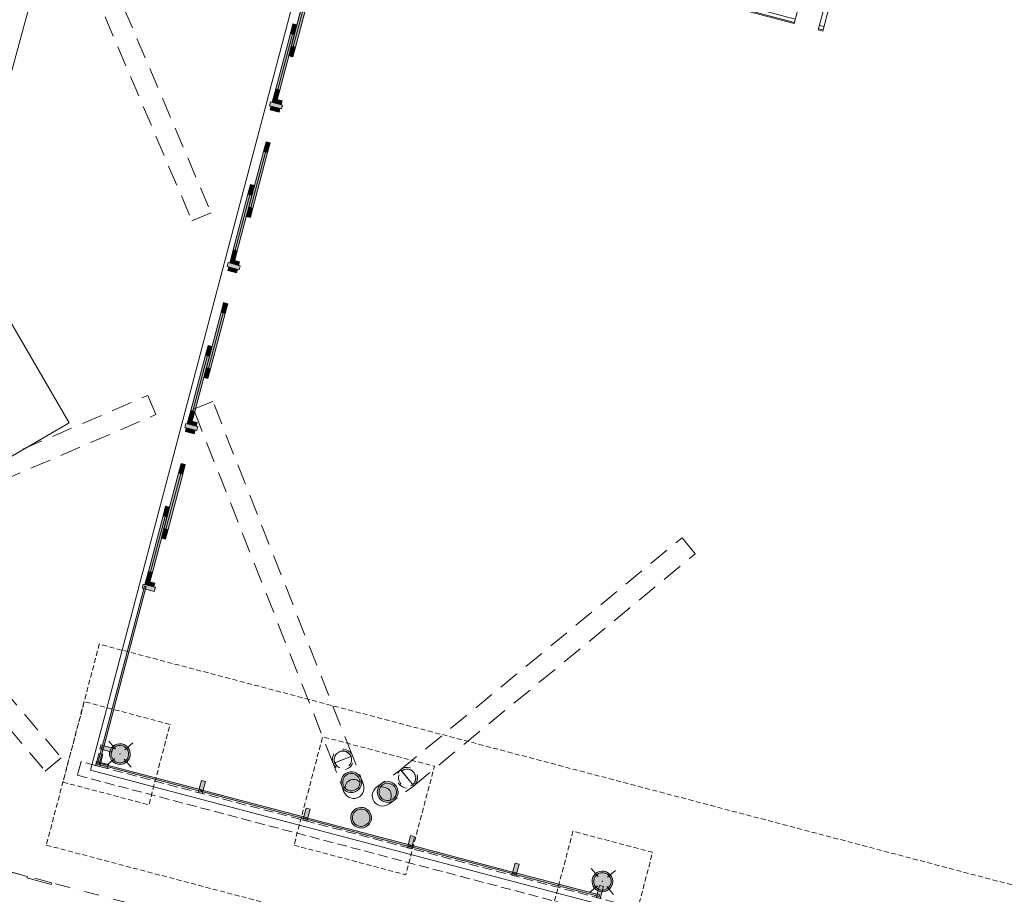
# Model space of a CAD drawing. Header units: millimetres. Extents: x -204291438 to 18864955, y -774833820 to 295284.
# Tile 8 of 87: x 26778 to 38615, y 6274 to 16794. Entities that reach past the tile are written whole.
import ezdxf

# ---------------------------------------------------------------- set-up
doc = ezdxf.new("R2010")
doc.units = ezdxf.units.MM
doc.header["$MEASUREMENT"] = 0
for name, pattern in [('Krawędzie ukryte', [170, 120, -50]), ('Kropki i Kreski', [360, 180, -90, 0, -90]), ('Przerywana', [240, 120, -120]), ('Przerywana długa', [390, 250, -140]), ('Przerywana gęsta', [90, 60, -30])]:
    doc.linetypes.add(name, pattern=pattern)
for name, color, linetype in [('131-Z Nieprzekraczalna linia zabudowy MPZP', 7, 'Continuous'), ('822-IST-Brama zachodnia belki', 7, 'Continuous'), ('822-IST-Brama zachodnia stropy', 7, 'Continuous'), ('822-IST-Brama zachodnia słupy', 7, 'Continuous'), ('822-IST-Brama zachodnia ściany', 7, 'Continuous'), ('822-IST-Brama zachodnia ściany kurtynowe', 7, 'Continuous')]:
    doc.layers.add(name, color=color, linetype=linetype)

# ---------------------------------------------------------------- blocks, each defined once
blk = doc.blocks.new('Strop_51_3', base_point=(36839, 18360))
at = {"layer": '822-IST-Brama zachodnia stropy', "color": 254, "linetype": 'Continuous', "lineweight": 0, "true_color": 0xcccccc, "flags": 128}
blk.add_lwpolyline([(36839, 18360), (30841, 19943), (27628, 7769), (33626, 6187), (62808, -1514), (68663, -3059), (71875, 9115), (66020, 10660), (67469, 16152), (38288, 23852)], close=True, dxfattribs=at)
blk = doc.blocks.new('Strop_60_3', base_point=(27098, 6866))
at = {"layer": '822-IST-Brama zachodnia stropy', "color": 254, "linetype": 'Przerywana gęsta', "lineweight": 0, "true_color": 0xcccccc, "flags": 128}
blk.add_lwpolyline([(27098, 6866), (68837, -4148), (69475, -1731), (27735, 9283)], close=True, dxfattribs=at)
blk = doc.blocks.new('Strop_88_3', base_point=(30076, 6865))
at = {"layer": '822-IST-Brama zachodnia stropy', "color": 254, "linetype": 'Przerywana gęsta', "lineweight": 0, "true_color": 0xcccccc, "flags": 128}
blk.add_lwpolyline([(30076, 6865), (31419, 6510), (31764, 7815), (30420, 8170)], close=True, dxfattribs=at)
blk = doc.blocks.new('Strop_89_3', base_point=(27297, 7624))
at = {"layer": '822-IST-Brama zachodnia stropy', "color": 254, "linetype": 'Przerywana gęsta', "lineweight": 0, "true_color": 0xcccccc, "flags": 128}
blk.add_lwpolyline([(27297, 7624), (28330, 7351), (28585, 8319), (27553, 8592)], close=True, dxfattribs=at)
blk = doc.blocks.new('Strop_90_3', base_point=(33176, 6073))
at = {"layer": '822-IST-Brama zachodnia stropy', "color": 254, "linetype": 'Przerywana gęsta', "lineweight": 0, "true_color": 0xcccccc, "flags": 128}
blk.add_lwpolyline([(33176, 6073), (34134, 5820), (34387, 6779), (33429, 7032)], close=True, dxfattribs=at)
blk = doc.blocks.new('Przegroda strukturalna_3_3')
at = {"layer": '822-IST-Brama zachodnia ściany kurtynowe', "linetype": 'Continuous', "lineweight": 0, "true_color": 0x666666}
for points in [[(27740, 7811), (27778, 7956), (27730, 7969), (27692, 7824)], [(27716, 7838), (28959, 7510), (28964, 7529), (27721, 7857)], [(28973, 7486), (29011, 7631), (28963, 7643), (28925, 7498)], [(28949, 7513), (30216, 7178), (30221, 7198), (28954, 7532)], [(30230, 7154), (30268, 7299), (30220, 7312), (30181, 7167)], [(30206, 7181), (31473, 6847), (31478, 6866), (30211, 7200)], [(31487, 6822), (31525, 6967), (31477, 6980), (31438, 6835)], [(31463, 6849), (32730, 6515), (32735, 6534), (31468, 6869)], [(32744, 6491), (32782, 6636), (32734, 6648), (32695, 6503)], [(32720, 6518), (33743, 6248), (33748, 6267), (32725, 6537)], [(33757, 6223), (33795, 6368), (33747, 6381), (33709, 6236)]]:
    blk.add_hatch(color=251, dxfattribs=at).paths.add_polyline_path(points)
at = {"layer": '822-IST-Brama zachodnia ściany kurtynowe', "color": 254, "linetype": 'Continuous', "lineweight": 0, "true_color": 0xcccccc, "flags": 128}
for points in [[(27740, 7811), (27692, 7824), (27730, 7969), (27778, 7956)], [(27716, 7838), (27721, 7857), (28964, 7529), (28959, 7510)], [(28973, 7486), (28925, 7498), (28963, 7643), (29011, 7631)], [(28949, 7513), (28954, 7532), (30221, 7198), (30216, 7178)], [(30230, 7154), (30181, 7167), (30220, 7312), (30268, 7299)], [(30206, 7181), (30211, 7200), (31478, 6866), (31473, 6847)], [(31487, 6822), (31438, 6835), (31477, 6980), (31525, 6967)], [(31463, 6849), (31468, 6869), (32735, 6534), (32730, 6515)], [(32744, 6491), (32695, 6503), (32734, 6648), (32782, 6636)], [(32720, 6518), (32725, 6537), (33748, 6267), (33743, 6248)], [(33757, 6223), (33709, 6236), (33747, 6381), (33795, 6368)]]:
    blk.add_lwpolyline(points, close=True, dxfattribs=at)
blk = doc.blocks.new('Przegroda strukturalna_4_3')
at = {"layer": '822-IST-Brama zachodnia ściany kurtynowe', "linetype": 'Continuous', "lineweight": 0, "true_color": 0x666666}
for points in [[(31030, 20488), (31014, 20427), (31159, 20389), (31175, 20450)], [(30827, 19640), (30846, 19635), (31062, 20454), (31043, 20459)], [(30316, 17706), (30336, 17701), (30848, 19645), (30829, 19650)], [(30815, 19674), (30802, 19626), (30947, 19587), (30960, 19636)], [(30305, 17740), (30292, 17692), (30437, 17654), (30450, 17702)], [(30418, 17659), (30311, 17687), (30300, 17643), (30406, 17615)], [(30250, 17258), (30219, 17142), (30268, 17130), (30298, 17246)], [(30219, 17142), (30043, 16475), (30092, 16462), (30268, 17130)], [(30032, 16628), (30080, 16615), (30111, 16731), (30062, 16744)], [(29856, 15961), (29904, 15948), (30080, 16615), (30032, 16628)], [(30043, 16475), (30013, 16359), (30061, 16346), (30092, 16462)], [(29825, 15845), (29874, 15832), (29904, 15948), (29856, 15961)], [(29794, 15806), (29782, 15758), (29927, 15720), (29939, 15768)], [(29907, 15725), (29801, 15753), (29789, 15710), (29896, 15681)], [(29814, 15801), (29920, 15773), (29932, 15817), (29825, 15845)], [(29740, 15324), (29709, 15208), (29757, 15196), (29788, 15312)], [(29709, 15208), (29533, 14541), (29581, 14529), (29757, 15196)], [(29522, 14694), (29570, 14681), (29601, 14798), (29552, 14810)], [(29345, 14027), (29394, 14014), (29570, 14681), (29522, 14694)], [(29533, 14541), (29502, 14425), (29551, 14413), (29581, 14529)], [(29315, 13911), (29363, 13898), (29394, 14014), (29345, 14027)], [(29284, 13873), (29271, 13824), (29416, 13786), (29429, 13834)], [(29303, 13868), (29410, 13839), (29421, 13883), (29315, 13911)], [(29397, 13791), (29291, 13819), (29279, 13776), (29386, 13748)], [(29229, 13391), (29199, 13275), (29247, 13262), (29278, 13378)], [(29199, 13275), (29023, 12607), (29071, 12595), (29247, 13262)], [(29011, 12760), (29060, 12748), (29090, 12864), (29042, 12876)], [(28835, 12093), (28884, 12081), (29060, 12748), (29011, 12760)], [(29023, 12607), (28992, 12491), (29040, 12479), (29071, 12595)], [(28805, 11977), (28853, 11964), (28884, 12081), (28835, 12093)], [(28793, 11934), (28899, 11906), (28911, 11949), (28805, 11977)], [(28774, 11939), (28761, 11891), (28906, 11852), (28919, 11901)], [(28887, 11857), (28780, 11885), (28769, 11842), (28875, 11814)], [(28719, 11457), (28688, 11341), (28737, 11328), (28767, 11444)], [(28688, 11341), (28512, 10674), (28561, 10661), (28737, 11328)], [(28501, 10827), (28549, 10814), (28580, 10930), (28532, 10943)], [(28325, 10159), (28373, 10147), (28549, 10814), (28501, 10827)], [(28512, 10674), (28482, 10558), (28530, 10545), (28561, 10661)], [(28294, 10043), (28343, 10031), (28373, 10147), (28325, 10159)], [(27765, 8037), (27784, 8032), (28297, 9975), (28278, 9981)], [(28263, 10005), (28251, 9957), (28396, 9918), (28409, 9967)], [(28283, 10000), (28389, 9972), (28401, 10015), (28294, 10043)], [(27753, 8071), (27740, 8023), (27885, 7985), (27898, 8033)], [(27713, 7839), (27732, 7834), (27787, 8042), (27767, 8047)], [(27688, 7825), (27833, 7786), (27846, 7835), (27701, 7873)]]:
    blk.add_hatch(color=251, dxfattribs=at).paths.add_polyline_path(points)
at = {"layer": '822-IST-Brama zachodnia ściany kurtynowe', "color": 254, "linetype": 'Continuous', "lineweight": 0, "true_color": 0xcccccc}
for p, q in [((30219, 17142), (30043, 16475)), ((30243, 17136), (30067, 16469)), ((30268, 17130), (30092, 16462)), ((29856, 15961), (30032, 16628)), ((29880, 15955), (30056, 16622)), ((29904, 15948), (30080, 16615)), ((29709, 15208), (29533, 14541)), ((29733, 15202), (29557, 14535)), ((29757, 15196), (29581, 14529)), ((29345, 14027), (29522, 14694)), ((29370, 14021), (29546, 14688)), ((29394, 14014), (29570, 14681)), ((29199, 13275), (29023, 12607)), ((29223, 13268), (29047, 12601)), ((29247, 13262), (29071, 12595)), ((28835, 12093), (29011, 12760)), ((28859, 12087), (29035, 12754)), ((28884, 12081), (29060, 12748)), ((28688, 11341), (28512, 10674)), ((28713, 11334), (28536, 10667)), ((28737, 11328), (28561, 10661)), ((28325, 10159), (28501, 10827)), ((28349, 10153), (28525, 10820)), ((28373, 10147), (28549, 10814))]:
    blk.add_line(p, q, dxfattribs=at)
at = {"layer": '822-IST-Brama zachodnia ściany kurtynowe', "color": 254, "linetype": 'Continuous', "lineweight": 0, "true_color": 0xcccccc, "flags": 128}
for points in [[(31030, 20488), (31014, 20427), (31159, 20389), (31175, 20450)], [(30827, 19640), (30846, 19635), (31062, 20454), (31043, 20459)], [(30316, 17706), (30336, 17701), (30848, 19645), (30829, 19650)], [(30815, 19674), (30802, 19626), (30947, 19587), (30960, 19636)], [(30305, 17740), (30292, 17692), (30437, 17654), (30450, 17702)], [(30418, 17659), (30406, 17615), (30300, 17643), (30311, 17687)], [(30250, 17258), (30219, 17142), (30268, 17130), (30298, 17246)], [(30219, 17142), (30043, 16475), (30092, 16462), (30268, 17130)], [(30032, 16628), (30062, 16744), (30111, 16731), (30080, 16615)], [(29856, 15961), (30032, 16628), (30080, 16615), (29904, 15948)], [(30043, 16475), (30013, 16359), (30061, 16346), (30092, 16462)], [(29825, 15845), (29856, 15961), (29904, 15948), (29874, 15832)], [(29794, 15806), (29782, 15758), (29927, 15720), (29939, 15768)], [(29907, 15725), (29896, 15681), (29789, 15710), (29801, 15753)], [(29814, 15801), (29825, 15845), (29932, 15817), (29920, 15773)], [(29740, 15324), (29709, 15208), (29757, 15196), (29788, 15312)], [(29709, 15208), (29533, 14541), (29581, 14529), (29757, 15196)], [(29522, 14694), (29552, 14810), (29601, 14798), (29570, 14681)], [(29345, 14027), (29522, 14694), (29570, 14681), (29394, 14014)], [(29533, 14541), (29502, 14425), (29551, 14413), (29581, 14529)], [(29315, 13911), (29345, 14027), (29394, 14014), (29363, 13898)], [(29284, 13873), (29271, 13824), (29416, 13786), (29429, 13834)], [(29303, 13868), (29315, 13911), (29421, 13883), (29410, 13839)], [(29397, 13791), (29386, 13748), (29279, 13776), (29291, 13819)], [(29229, 13391), (29199, 13275), (29247, 13262), (29278, 13378)], [(29199, 13275), (29023, 12607), (29071, 12595), (29247, 13262)], [(29011, 12760), (29042, 12876), (29090, 12864), (29060, 12748)], [(28835, 12093), (29011, 12760), (29060, 12748), (28884, 12081)], [(29023, 12607), (28992, 12491), (29040, 12479), (29071, 12595)], [(28805, 11977), (28835, 12093), (28884, 12081), (28853, 11964)], [(28793, 11934), (28805, 11977), (28911, 11949), (28899, 11906)], [(28774, 11939), (28761, 11891), (28906, 11852), (28919, 11901)], [(28887, 11857), (28875, 11814), (28769, 11842), (28780, 11885)], [(28719, 11457), (28688, 11341), (28737, 11328), (28767, 11444)], [(28688, 11341), (28512, 10674), (28561, 10661), (28737, 11328)], [(28501, 10827), (28532, 10943), (28580, 10930), (28549, 10814)], [(28325, 10159), (28501, 10827), (28549, 10814), (28373, 10147)], [(28512, 10674), (28482, 10558), (28530, 10545), (28561, 10661)], [(28294, 10043), (28325, 10159), (28373, 10147), (28343, 10031)], [(27765, 8037), (27784, 8032), (28297, 9975), (28278, 9981)], [(28263, 10005), (28251, 9957), (28396, 9918), (28409, 9967)], [(28283, 10000), (28294, 10043), (28401, 10015), (28389, 9972)], [(27753, 8071), (27740, 8023), (27885, 7985), (27898, 8033)], [(27713, 7839), (27732, 7834), (27787, 8042), (27767, 8047)], [(27688, 7825), (27701, 7873), (27846, 7835), (27833, 7786)]]:
    blk.add_lwpolyline(points, close=True, dxfattribs=at)
blk = doc.blocks.new('Ściana_181_3', base_point=(69097, -3164))
at = {"layer": '822-IST-Brama zachodnia ściany', "color": 254, "linetype": 'Krawędzie ukryte', "lineweight": 0, "true_color": 0xcccccc, "flags": 128}
for points in [[(27484, 7755), (27515, 7871)], [(69112, -3106), (27515, 7871)], [(27471, 7706), (27484, 7754)], [(27471, 7706), (69069, -3270)], [(27484, 7754), (27484, 7755)]]:
    blk.add_lwpolyline(points, dxfattribs=at)
blk = doc.blocks.new('Słup_104_3', base_point=(30793, 7552))
at = {"layer": '822-IST-Brama zachodnia słupy', "linetype": 'Continuous', "lineweight": 0, "true_color": 0x666666}
h = blk.add_hatch(color=251, dxfattribs=at)
h.paths.add_polyline_path([(30649, 7579), (30662, 7554), (30680, 7533), (30702, 7516), (30727, 7504), (30755, 7499), (30783, 7499), (30810, 7506), (30835, 7519), (30856, 7537), (30873, 7559), (30885, 7585), (30890, 7612), (30889, 7640), (30883, 7668), (30870, 7693), (30852, 7714), (30829, 7731), (30804, 7742), (30776, 7748), (30748, 7747), (30721, 7740), (30696, 7728), (30675, 7710), (30658, 7687), (30647, 7662), (30641, 7634), (30642, 7606)])
h.paths.add_polyline_path([(30667, 7586), (30661, 7613), (30662, 7640), (30670, 7667), (30684, 7690), (30704, 7709), (30728, 7722), (30755, 7728), (30783, 7727), (30809, 7719), (30832, 7705), (30851, 7685), (30864, 7660), (30870, 7634), (30869, 7606), (30861, 7580), (30847, 7557), (30827, 7538), (30803, 7525), (30776, 7519), (30749, 7520), (30723, 7528), (30699, 7542), (30680, 7562)], flags=0)
blk.add_hatch(color=251, dxfattribs=at).paths.add_polyline_path([(30667, 7586), (30680, 7562), (30699, 7542), (30723, 7528), (30749, 7520), (30776, 7519), (30803, 7525), (30827, 7538), (30847, 7557), (30861, 7580), (30869, 7606), (30870, 7634), (30864, 7660), (30851, 7685), (30832, 7705), (30809, 7719), (30783, 7727), (30755, 7728), (30728, 7722), (30704, 7709), (30684, 7690), (30670, 7667), (30662, 7640), (30661, 7613)])
at = {"layer": '822-IST-Brama zachodnia słupy', "color": 254, "linetype": 'Przerywana', "lineweight": 0, "true_color": 0xcccccc, "flags": 128}
for points in [[(30546, 7851), (30539, 7878), (30538, 7906), (30544, 7933), (30555, 7959), (30572, 7981), (30594, 7999), (30619, 8012), (30646, 8019), (30674, 8020), (30701, 8014), (30727, 8002), (30749, 7986), (30767, 7964), (30780, 7939), (30787, 7912), (30787, 7884), (30782, 7857), (30770, 7831), (30753, 7809), (30732, 7791), (30707, 7778), (30680, 7771), (30652, 7770), (30625, 7776), (30599, 7787), (30577, 7804), (30559, 7826)], [(30761, 7932), (30767, 7905), (30767, 7878), (30759, 7852), (30744, 7828), (30724, 7810), (30700, 7797), (30673, 7790), (30646, 7791), (30620, 7799), (30596, 7814), (30578, 7834), (30565, 7856), (30565, 7858), (30558, 7884), (30559, 7912), (30567, 7938), (30582, 7961), (30602, 7980), (30626, 7993), (30652, 7999), (30680, 7999), (30706, 7991), (30729, 7976), (30748, 7956), (30760, 7933)]]:
    blk.add_lwpolyline(points, close=True, dxfattribs=at)
for points in [[(30560, 7909), (30566, 7928), (30568, 7936)], [(30565, 7856), (30760, 7933)], [(30568, 7936), (30581, 7956), (30582, 7959)], [(30582, 7959), (30601, 7976), (30602, 7978)], [(30602, 7978), (30625, 7990), (30627, 7991)], [(30627, 7991), (30653, 7997), (30653, 7997)], [(30653, 7997), (30681, 7996)], [(30681, 7996), (30681, 7996), (30707, 7988)], [(30707, 7988), (30711, 7986), (30730, 7974)], [(30730, 7974), (30742, 7961), (30749, 7953)], [(30760, 7933), (30749, 7953)], [(30780, 7939), (30883, 7668)], [(30546, 7851), (30649, 7579)], [(30559, 7881), (30560, 7890), (30560, 7909)], [(30559, 7881), (30565, 7857)]]:
    blk.add_lwpolyline(points, dxfattribs=at)
at = {"layer": '822-IST-Brama zachodnia słupy', "color": 254, "linetype": 'Continuous', "lineweight": 0, "true_color": 0xcccccc, "flags": 128}
for points in [[(30642, 7606), (30649, 7579), (30662, 7554), (30680, 7533), (30702, 7516), (30727, 7504), (30755, 7499), (30783, 7499), (30810, 7506), (30835, 7519), (30856, 7537), (30873, 7559), (30885, 7585), (30890, 7612), (30889, 7640), (30883, 7668), (30870, 7693), (30852, 7714), (30829, 7731), (30804, 7742), (30776, 7748), (30748, 7747), (30721, 7740), (30696, 7728), (30675, 7710), (30658, 7687), (30647, 7662), (30641, 7634)], [(30661, 7613), (30667, 7586), (30680, 7562), (30699, 7542), (30723, 7528), (30749, 7520), (30776, 7519), (30803, 7525), (30827, 7538), (30847, 7557), (30861, 7580), (30869, 7606), (30870, 7634), (30864, 7660), (30851, 7685), (30832, 7705), (30809, 7719), (30783, 7727), (30755, 7728), (30728, 7722), (30704, 7709), (30684, 7690), (30670, 7667), (30662, 7640)]]:
    blk.add_lwpolyline(points, close=True, dxfattribs=at)
for points in [[(30649, 7579), (30676, 7508)], [(30910, 7596), (30916, 7569), (30917, 7541), (30912, 7514), (30900, 7488), (30883, 7466), (30862, 7448), (30837, 7435), (30810, 7428), (30782, 7427), (30754, 7433), (30729, 7444), (30707, 7461), (30689, 7483), (30676, 7508)], [(30689, 7553), (30689, 7569), (30697, 7595), (30711, 7618), (30731, 7637), (30755, 7650), (30782, 7657), (30810, 7656), (30836, 7648), (30859, 7633), (30870, 7622)], [(30883, 7668), (30910, 7596)]]:
    blk.add_lwpolyline(points, dxfattribs=at)
blk = doc.blocks.new('Słup_105_3', base_point=(31141, 7460))
at = {"layer": '822-IST-Brama zachodnia słupy', "linetype": 'Continuous', "lineweight": 0, "true_color": 0x666666}
h = blk.add_hatch(color=251, dxfattribs=at)
h.paths.add_polyline_path([(31129, 7606), (31108, 7587), (31092, 7564), (31082, 7538), (31077, 7510), (31079, 7482), (31087, 7456), (31101, 7431), (31120, 7411), (31143, 7395), (31169, 7385), (31197, 7380), (31225, 7382), (31252, 7390), (31276, 7404), (31297, 7423), (31313, 7446), (31323, 7472), (31327, 7500), (31325, 7528), (31317, 7555), (31303, 7579), (31284, 7600), (31261, 7615), (31235, 7626), (31208, 7630), (31180, 7628), (31153, 7620)])
h.paths.add_polyline_path([(31140, 7590), (31164, 7603), (31191, 7610), (31219, 7609), (31245, 7601), (31268, 7587), (31287, 7567), (31300, 7543), (31307, 7516), (31306, 7489), (31298, 7463), (31284, 7439), (31264, 7420), (31240, 7407), (31214, 7401), (31186, 7401), (31160, 7409), (31136, 7423), (31118, 7443), (31104, 7467), (31098, 7494), (31099, 7521), (31106, 7548), (31121, 7571)], flags=0)
blk.add_hatch(color=251, dxfattribs=at).paths.add_polyline_path([(31140, 7590), (31121, 7571), (31106, 7548), (31099, 7521), (31098, 7494), (31104, 7467), (31118, 7443), (31136, 7423), (31160, 7409), (31186, 7401), (31214, 7401), (31240, 7407), (31264, 7420), (31284, 7439), (31298, 7463), (31306, 7489), (31307, 7516), (31300, 7543), (31287, 7567), (31268, 7587), (31245, 7601), (31219, 7609), (31191, 7610), (31164, 7603)])
at = {"layer": '822-IST-Brama zachodnia słupy', "color": 254, "linetype": 'Przerywana', "lineweight": 0, "true_color": 0xcccccc, "flags": 128}
for points in [[(31363, 7777), (31129, 7606)], [(31370, 7757), (31503, 7596)], [(31373, 7760), (31396, 7773)], [(31423, 7779), (31401, 7774), (31396, 7773)], [(31451, 7779), (31439, 7779), (31423, 7779)], [(31477, 7771), (31469, 7773), (31451, 7779)], [(31501, 7757), (31495, 7760), (31477, 7771)], [(31501, 7757), (31515, 7741), (31520, 7737)], [(31520, 7737), (31530, 7717), (31533, 7713)], [(31538, 7690), (31533, 7713)], [(31503, 7596), (31516, 7609)], [(31516, 7609), (31524, 7622), (31531, 7632)], [(31531, 7632), (31538, 7659)], [(31538, 7690), (31539, 7686)], [(31538, 7659), (31539, 7686)], [(31538, 7659), (31538, 7659)], [(31511, 7576), (31276, 7404)]]:
    blk.add_lwpolyline(points, dxfattribs=at)
for points in [[(31363, 7777), (31387, 7791), (31414, 7799), (31442, 7801), (31470, 7797), (31496, 7787), (31519, 7771), (31538, 7750), (31552, 7726), (31560, 7699), (31562, 7671), (31557, 7644), (31547, 7618), (31531, 7595), (31511, 7576), (31486, 7562), (31459, 7554), (31431, 7552), (31404, 7556), (31378, 7566), (31355, 7582), (31336, 7603), (31322, 7627), (31314, 7654), (31312, 7682), (31316, 7709), (31327, 7735), (31342, 7758)], [(31370, 7757), (31375, 7761), (31399, 7774), (31426, 7781), (31453, 7780), (31479, 7773), (31503, 7758), (31522, 7739), (31535, 7714), (31541, 7688), (31541, 7660), (31533, 7634), (31519, 7611), (31503, 7596), (31499, 7592), (31475, 7579), (31448, 7572), (31421, 7573), (31394, 7580), (31371, 7595), (31352, 7614), (31339, 7639), (31332, 7665), (31333, 7693), (31341, 7719), (31355, 7742)]]:
    blk.add_lwpolyline(points, close=True, dxfattribs=at)
at = {"layer": '822-IST-Brama zachodnia słupy', "color": 254, "linetype": 'Continuous', "lineweight": 0, "true_color": 0xcccccc, "flags": 128}
for points in [[(31129, 7606), (31067, 7561)], [(31215, 7359), (31190, 7345), (31163, 7337), (31135, 7335), (31108, 7339), (31082, 7350), (31059, 7366), (31040, 7386), (31026, 7411), (31018, 7437), (31016, 7465), (31020, 7493), (31030, 7519), (31046, 7542), (31067, 7561)], [(31114, 7561), (31130, 7565), (31157, 7564), (31183, 7556), (31207, 7542), (31226, 7522), (31239, 7498), (31245, 7471), (31245, 7444), (31237, 7418), (31229, 7404)], [(31276, 7404), (31215, 7359)]]:
    blk.add_lwpolyline(points, dxfattribs=at)
for points in [[(31077, 7510), (31079, 7482), (31087, 7456), (31101, 7431), (31120, 7411), (31143, 7395), (31169, 7385), (31197, 7380), (31225, 7382), (31252, 7390), (31276, 7404), (31297, 7423), (31313, 7446), (31323, 7472), (31327, 7500), (31325, 7528), (31317, 7555), (31303, 7579), (31284, 7600), (31261, 7615), (31235, 7626), (31208, 7630), (31180, 7628), (31153, 7620), (31129, 7606), (31108, 7587), (31092, 7564), (31082, 7538)], [(31098, 7494), (31104, 7467), (31118, 7443), (31136, 7423), (31160, 7409), (31186, 7401), (31214, 7401), (31240, 7407), (31264, 7420), (31284, 7439), (31298, 7463), (31306, 7489), (31307, 7516), (31300, 7543), (31287, 7567), (31268, 7587), (31245, 7601), (31219, 7609), (31191, 7610), (31164, 7603), (31140, 7590), (31121, 7571), (31106, 7548), (31099, 7521)]]:
    blk.add_lwpolyline(points, close=True, dxfattribs=at)
blk = doc.blocks.new('Słup_106_3', base_point=(30883, 7195))
at = {"layer": '822-IST-Brama zachodnia słupy', "linetype": 'Continuous', "lineweight": 0, "true_color": 0x666666}
h = blk.add_hatch(color=251, dxfattribs=at)
h.paths.add_polyline_path([(30978, 7277), (30957, 7296), (30933, 7310), (30906, 7318), (30878, 7320), (30850, 7316), (30824, 7305), (30801, 7290), (30782, 7269), (30768, 7245), (30760, 7218), (30758, 7190), (30762, 7163), (30772, 7136), (30788, 7113), (30809, 7094), (30833, 7080), (30860, 7072), (30888, 7070), (30915, 7074), (30941, 7085), (30965, 7100), (30984, 7121), (30997, 7145), (31006, 7172), (31008, 7200), (31004, 7228), (30993, 7254)])
h.paths.add_polyline_path([(30962, 7264), (30977, 7241), (30986, 7215), (30988, 7187), (30982, 7160), (30970, 7136), (30951, 7116), (30929, 7100), (30903, 7092), (30875, 7090), (30848, 7096), (30824, 7108), (30803, 7126), (30788, 7149), (30780, 7175), (30778, 7203), (30784, 7230), (30796, 7254), (30814, 7275), (30837, 7290), (30863, 7298), (30891, 7300), (30917, 7294), (30942, 7282)], flags=0)
blk.add_hatch(color=251, dxfattribs=at).paths.add_polyline_path([(30962, 7264), (30942, 7282), (30917, 7294), (30891, 7300), (30863, 7298), (30837, 7290), (30814, 7275), (30796, 7254), (30784, 7230), (30778, 7203), (30780, 7175), (30788, 7149), (30803, 7126), (30824, 7108), (30848, 7096), (30875, 7090), (30903, 7092), (30929, 7100), (30951, 7116), (30970, 7136), (30982, 7160), (30988, 7187), (30986, 7215), (30977, 7241)])
at = {"layer": '822-IST-Brama zachodnia słupy', "color": 254, "linetype": 'Continuous', "lineweight": 0, "true_color": 0xcccccc, "flags": 128}
for points in [[(30758, 7190), (30762, 7163), (30772, 7136), (30788, 7113), (30809, 7094), (30833, 7080), (30860, 7072), (30888, 7070), (30915, 7074), (30941, 7085), (30965, 7100), (30984, 7121), (30997, 7145), (31006, 7172), (31008, 7200), (31004, 7228), (30993, 7254), (30978, 7277), (30957, 7296), (30933, 7310), (30906, 7318), (30878, 7320), (30850, 7316), (30824, 7305), (30801, 7290), (30782, 7269), (30768, 7245), (30760, 7218)], [(30780, 7175), (30788, 7149), (30803, 7126), (30824, 7108), (30848, 7096), (30875, 7090), (30903, 7092), (30929, 7100), (30951, 7116), (30970, 7136), (30982, 7160), (30988, 7187), (30986, 7215), (30977, 7241), (30962, 7264), (30942, 7282), (30917, 7294), (30891, 7300), (30863, 7298), (30837, 7290), (30814, 7275), (30796, 7254), (30784, 7230), (30778, 7203)]]:
    blk.add_lwpolyline(points, close=True, dxfattribs=at)
at = {"layer": '822-IST-Brama zachodnia słupy', "color": 254, "linetype": 'Przerywana', "lineweight": 0, "true_color": 0xcccccc, "flags": 128}
for points in [[(30978, 7277), (30993, 7254), (31004, 7228), (31008, 7200), (31006, 7172), (30997, 7145), (30984, 7121), (30965, 7100), (30941, 7085), (30915, 7074), (30888, 7070), (30860, 7072), (30833, 7080), (30809, 7094), (30788, 7113), (30772, 7136), (30762, 7163), (30758, 7190), (30760, 7218), (30768, 7245), (30782, 7269), (30801, 7290), (30824, 7305), (30850, 7316), (30878, 7320), (30906, 7318), (30933, 7310), (30957, 7296)], [(30962, 7264), (30977, 7241), (30986, 7215), (30988, 7187), (30982, 7160), (30970, 7136), (30951, 7116), (30929, 7100), (30903, 7092), (30875, 7090), (30848, 7096), (30824, 7108), (30803, 7126), (30788, 7149), (30780, 7175), (30778, 7203), (30784, 7230), (30796, 7254), (30814, 7275), (30837, 7290), (30863, 7298), (30891, 7300), (30917, 7294), (30942, 7282)]]:
    blk.add_lwpolyline(points, close=True, dxfattribs=at)
blk = doc.blocks.new('Słup_107_3', base_point=(27982, 7960))
at = {"layer": '822-IST-Brama zachodnia słupy', "linetype": 'Continuous', "lineweight": 0, "true_color": 0x666666}
h = blk.add_hatch(color=251, dxfattribs=at)
h.paths.add_polyline_path([(28077, 8042), (28056, 8061), (28032, 8075), (28005, 8083), (27977, 8085), (27950, 8081), (27924, 8071), (27900, 8055), (27881, 8035), (27868, 8010), (27859, 7984), (27857, 7956), (27861, 7928), (27872, 7902), (27887, 7879), (27908, 7860), (27932, 7846), (27959, 7838), (27987, 7836), (28015, 7840), (28041, 7850), (28064, 7866), (28083, 7886), (28097, 7911), (28105, 7937), (28107, 7965), (28103, 7993), (28093, 8019)])
h.paths.add_polyline_path([(28062, 8029), (28077, 8006), (28085, 7980), (28087, 7953), (28081, 7926), (28069, 7901), (28051, 7881), (28028, 7866), (28002, 7857), (27974, 7856), (27948, 7861), (27923, 7874), (27903, 7892), (27888, 7915), (27879, 7941), (27877, 7968), (27883, 7995), (27895, 8019), (27914, 8040), (27936, 8055), (27963, 8064), (27990, 8065), (28017, 8060), (28041, 8047)], flags=0)
blk.add_hatch(color=251, dxfattribs=at).paths.add_polyline_path([(28062, 8029), (28041, 8047), (28017, 8060), (27990, 8065), (27963, 8064), (27936, 8055), (27914, 8040), (27895, 8019), (27883, 7995), (27877, 7968), (27879, 7941), (27888, 7915), (27903, 7892), (27923, 7874), (27948, 7861), (27974, 7856), (28002, 7857), (28028, 7866), (28051, 7881), (28069, 7901), (28081, 7926), (28087, 7953), (28085, 7980), (28077, 8006)])
at = {"layer": '822-IST-Brama zachodnia słupy', "color": 254, "linetype": 'Continuous', "lineweight": 0, "true_color": 0xcccccc}
for p, q in [((27930, 8021), (27848, 8116)), ((28043, 8013), (28137, 8094)), ((27922, 7908), (27827, 7827)), ((28034, 7900), (28116, 7805))]:
    blk.add_line(p, q, dxfattribs=at)
at = {"layer": '822-IST-Brama zachodnia słupy', "color": 254, "linetype": 'Continuous', "lineweight": 0, "true_color": 0xcccccc, "flags": 128}
for points in [[(27857, 7956), (27861, 7928), (27872, 7902), (27887, 7879), (27908, 7860), (27932, 7846), (27959, 7838), (27987, 7836), (28015, 7840), (28041, 7850), (28064, 7866), (28083, 7886), (28097, 7911), (28105, 7937), (28107, 7965), (28103, 7993), (28093, 8019), (28077, 8042), (28056, 8061), (28032, 8075), (28005, 8083), (27977, 8085), (27950, 8081), (27924, 8071), (27900, 8055), (27881, 8035), (27868, 8010), (27859, 7984)], [(27879, 7941), (27888, 7915), (27903, 7892), (27923, 7874), (27948, 7861), (27974, 7856), (28002, 7857), (28028, 7866), (28051, 7881), (28069, 7901), (28081, 7926), (28087, 7953), (28085, 7980), (28077, 8006), (28062, 8029), (28041, 8047), (28017, 8060), (27990, 8065), (27963, 8064), (27936, 8055), (27914, 8040), (27895, 8019), (27883, 7995), (27877, 7968)]]:
    blk.add_lwpolyline(points, close=True, dxfattribs=at)
at = {"layer": '822-IST-Brama zachodnia słupy', "color": 254, "linetype": 'Przerywana', "lineweight": 0, "true_color": 0xcccccc, "flags": 128}
for points in [[(28077, 8042), (28093, 8019), (28103, 7993), (28107, 7965), (28105, 7937), (28097, 7911), (28083, 7886), (28064, 7866), (28041, 7850), (28015, 7840), (27987, 7836), (27959, 7838), (27932, 7846), (27908, 7860), (27887, 7879), (27872, 7902), (27861, 7928), (27857, 7956), (27859, 7984), (27868, 8010), (27881, 8035), (27900, 8055), (27924, 8071), (27950, 8081), (27977, 8085), (28005, 8083), (28032, 8075), (28056, 8061)], [(28062, 8029), (28077, 8006), (28085, 7980), (28087, 7953), (28081, 7926), (28069, 7901), (28051, 7881), (28028, 7866), (28002, 7857), (27974, 7856), (27948, 7861), (27923, 7874), (27903, 7892), (27888, 7915), (27879, 7941), (27877, 7968), (27883, 7995), (27895, 8019), (27914, 8040), (27936, 8055), (27963, 8064), (27990, 8065), (28017, 8060), (28041, 8047)]]:
    blk.add_lwpolyline(points, close=True, dxfattribs=at)
at = {"layer": '822-IST-Brama zachodnia słupy', "color": 254, "linetype": 'Continuous', "lineweight": 0, "true_color": 0xcccccc}
blk.add_point((27982, 7960), dxfattribs=at)
blk = doc.blocks.new('Słup_108_3', base_point=(33784, 6430))
at = {"layer": '822-IST-Brama zachodnia słupy', "linetype": 'Continuous', "lineweight": 0, "true_color": 0x666666}
h = blk.add_hatch(color=251, dxfattribs=at)
h.paths.add_polyline_path([(33878, 6511), (33858, 6530), (33833, 6544), (33807, 6552), (33779, 6555), (33751, 6550), (33725, 6540), (33702, 6524), (33683, 6504), (33669, 6479), (33661, 6453), (33659, 6425), (33663, 6397), (33673, 6371), (33689, 6348), (33709, 6329), (33734, 6315), (33760, 6307), (33788, 6305), (33816, 6309), (33842, 6319), (33865, 6335), (33884, 6355), (33898, 6380), (33906, 6406), (33908, 6434), (33904, 6462), (33894, 6488)])
h.paths.add_polyline_path([(33863, 6498), (33878, 6475), (33887, 6449), (33888, 6422), (33883, 6395), (33870, 6371), (33852, 6350), (33829, 6335), (33803, 6326), (33776, 6325), (33749, 6330), (33725, 6343), (33704, 6361), (33689, 6384), (33680, 6410), (33679, 6437), (33684, 6464), (33697, 6489), (33715, 6509), (33738, 6524), (33764, 6533), (33791, 6534), (33818, 6529), (33843, 6516)], flags=0)
blk.add_hatch(color=251, dxfattribs=at).paths.add_polyline_path([(33863, 6498), (33843, 6516), (33818, 6529), (33791, 6534), (33764, 6533), (33738, 6524), (33715, 6509), (33697, 6489), (33684, 6464), (33679, 6437), (33680, 6410), (33689, 6384), (33704, 6361), (33725, 6343), (33749, 6330), (33776, 6325), (33803, 6326), (33829, 6335), (33852, 6350), (33870, 6371), (33883, 6395), (33888, 6422), (33887, 6449), (33878, 6475)])
at = {"layer": '822-IST-Brama zachodnia słupy', "color": 254, "linetype": 'Continuous', "lineweight": 0, "true_color": 0xcccccc}
for p, q in [((33731, 6490), (33650, 6585)), ((33844, 6482), (33939, 6563)), ((33723, 6377), (33628, 6296)), ((33836, 6369), (33917, 6274))]:
    blk.add_line(p, q, dxfattribs=at)
at = {"layer": '822-IST-Brama zachodnia słupy', "color": 254, "linetype": 'Continuous', "lineweight": 0, "true_color": 0xcccccc, "flags": 128}
for points in [[(33659, 6425), (33663, 6397), (33673, 6371), (33689, 6348), (33709, 6329), (33734, 6315), (33760, 6307), (33788, 6305), (33816, 6309), (33842, 6319), (33865, 6335), (33884, 6355), (33898, 6380), (33906, 6406), (33908, 6434), (33904, 6462), (33894, 6488), (33878, 6511), (33858, 6530), (33833, 6544), (33807, 6552), (33779, 6555), (33751, 6550), (33725, 6540), (33702, 6524), (33683, 6504), (33669, 6479), (33661, 6453)], [(33680, 6410), (33689, 6384), (33704, 6361), (33725, 6343), (33749, 6330), (33776, 6325), (33803, 6326), (33829, 6335), (33852, 6350), (33870, 6371), (33883, 6395), (33888, 6422), (33887, 6449), (33878, 6475), (33863, 6498), (33843, 6516), (33818, 6529), (33791, 6534), (33764, 6533), (33738, 6524), (33715, 6509), (33697, 6489), (33684, 6464), (33679, 6437)]]:
    blk.add_lwpolyline(points, close=True, dxfattribs=at)
at = {"layer": '822-IST-Brama zachodnia słupy', "color": 254, "linetype": 'Przerywana', "lineweight": 0, "true_color": 0xcccccc, "flags": 128}
blk.add_lwpolyline([(33878, 6511), (33894, 6488), (33904, 6462), (33908, 6434), (33906, 6406), (33898, 6380), (33884, 6355), (33865, 6335), (33842, 6319), (33816, 6309), (33788, 6305), (33760, 6307), (33734, 6315), (33709, 6329), (33689, 6348), (33673, 6371), (33663, 6397), (33659, 6425), (33661, 6453), (33669, 6479), (33683, 6504), (33702, 6524), (33725, 6540), (33751, 6550), (33779, 6555), (33807, 6552), (33833, 6544), (33858, 6530)], close=True, dxfattribs=at)
for points in [[(33685, 6465), (33697, 6489), (33715, 6509), (33738, 6524), (33764, 6533), (33791, 6534), (33818, 6529), (33843, 6516), (33863, 6498), (33878, 6475), (33887, 6449), (33888, 6422), (33883, 6395), (33870, 6371), (33852, 6350), (33829, 6335), (33803, 6326), (33776, 6325), (33749, 6330), (33725, 6343), (33704, 6361), (33689, 6384), (33680, 6410), (33679, 6437), (33684, 6461)], [(33684, 6461), (33685, 6465)], [(33685, 6465), (33684, 6464)], [(33684, 6464), (33684, 6461)]]:
    blk.add_lwpolyline(points, dxfattribs=at)
at = {"layer": '822-IST-Brama zachodnia słupy', "color": 254, "linetype": 'Continuous', "lineweight": 0, "true_color": 0xcccccc}
blk.add_point((33784, 6430), dxfattribs=at)
blk = doc.blocks.new('Belka_12_3', base_point=(33300, 4794))
at = {"layer": '822-IST-Brama zachodnia belki', "linetype": 'Continuous', "lineweight": 0, "true_color": 0x666666}
for points in [[(30974, 20866), (30905, 20605), (36702, 19075), (36771, 19336)], [(30987, 20916), (30974, 20866), (36771, 19336), (36784, 19386)], [(30905, 20605), (30891, 20553), (36688, 19023), (36702, 19075)], [(37074, 19309), (37061, 19260), (37114, 19246), (37127, 19296)], [(37075, 19256), (37006, 18995), (37045, 18985), (37114, 19246)], [(36992, 18999), (36978, 18947), (37031, 18933), (37045, 18985)]]:
    blk.add_hatch(color=251, dxfattribs=at).paths.add_polyline_path(points)
at = {"layer": '822-IST-Brama zachodnia belki', "color": 254, "linetype": 'Continuous', "lineweight": 0, "true_color": 0xcccccc}
for p, q in [((30974, 20866), (36771, 19336)), ((30987, 20916), (36784, 19386)), ((30905, 20605), (36702, 19075)), ((30891, 20553), (36688, 19023)), ((37074, 19309), (37061, 19260)), ((37074, 19309), (37127, 19296)), ((37075, 19256), (37006, 18995)), ((37061, 19260), (37075, 19256)), ((37075, 19256), (37114, 19246)), ((36992, 18999), (36978, 18947)), ((36978, 18947), (37031, 18933))]:
    blk.add_line(p, q, dxfattribs=at)
at = {"layer": '822-IST-Brama zachodnia belki', "color": 254, "linetype": 'Kropki i Kreski', "lineweight": 0, "true_color": 0xcccccc}
blk.add_line((33300, 4794), (27132, 6421), dxfattribs=at)
at = {"layer": '822-IST-Brama zachodnia belki', "color": 254, "linetype": 'Continuous', "lineweight": 0, "true_color": 0xcccccc, "flags": 128}
for points in [[(30987, 20916), (30974, 20866), (30905, 20605), (30891, 20553)], [(36781, 19373), (30984, 20903)], [(30858, 20427), (30891, 20553)], [(36669, 18949), (30872, 20479)], [(36676, 18977), (30879, 20507)], [(30792, 20291), (30830, 20434)], [(36998, 18806), (30830, 20434)], [(30775, 20226), (30792, 20291)], [(36960, 18663), (30792, 20291)], [(30466, 18943), (30570, 19337), (30661, 19681), (30743, 19992), (30803, 20218)], [(36943, 18598), (30775, 20226)], [(36582, 18620), (30785, 20149)], [(36589, 18646), (30792, 20175)], [(36547, 18489), (30750, 20019)], [(36540, 18463), (30743, 19992)], [(36497, 18298), (30700, 19828)], [(36503, 18323), (30706, 19852)], [(36458, 18151), (30661, 19681)], [(36465, 18176), (30668, 19705)], [(36403, 17942), (30606, 19472)], [(36409, 17964), (30612, 19494)], [(36368, 17807), (30570, 19337)], [(36373, 17830), (30576, 19359)], [(36784, 19386), (36771, 19336), (36702, 19075), (36688, 19023)], [(37127, 19296), (37114, 19246), (37045, 18985), (37031, 18933)], [(37124, 19283), (37071, 19297)], [(36992, 18999), (37061, 19260)], [(30410, 18845), (30438, 18951)], [(36606, 17323), (30438, 18951)], [(36655, 18897), (36688, 19023)], [(36945, 18820), (36978, 18947)], [(36959, 18817), (37006, 18995)], [(36992, 18999), (37006, 18995), (37045, 18985)], [(30389, 18764), (30410, 18845)], [(36579, 17217), (30410, 18845)], [(37012, 18859), (36973, 18869), (36959, 18873)], [(37019, 18887), (36966, 18900)], [(36998, 18806), (37031, 18933)], [(30291, 18277), (30417, 18757)], [(36557, 17136), (30389, 18764)], [(36211, 17214), (30414, 18744)], [(36960, 18663), (36998, 18806)], [(36187, 17122), (30390, 18652)], [(36188, 17128), (30391, 18658)], [(36264, 17413), (36368, 17807), (36458, 18151), (36540, 18463), (36600, 18689)], [(36828, 18378), (36831, 18386), (36890, 18612)], [(36844, 18379), (36851, 18409), (36904, 18608)], [(36881, 18364), (36883, 18372), (36943, 18598)], [(36943, 18598), (36960, 18663)], [(36925, 18529), (36886, 18539), (36872, 18543)], [(36932, 18555), (36879, 18569)], [(36828, 18378), (36881, 18364)], [(36830, 18383), (36844, 18379)], [(36883, 18372), (36831, 18386)], [(36890, 18398), (36837, 18412)], [(36088, 16748), (30291, 18277)], [(36092, 16762), (30295, 18292)], [(36102, 16802), (30305, 18332)], [(36620, 17589), (36658, 17731), (36748, 18075), (36816, 18331)], [(36673, 17575), (36710, 17717), (36801, 18061), (36869, 18317)], [(36846, 18232), (36794, 18246)], [(36816, 18331), (36869, 18317)], [(36840, 18208), (36787, 18222)], [(36801, 18061), (36748, 18075)], [(36808, 18085), (36755, 18099)], [(36752, 17874), (36699, 17888)], [(36746, 17852), (36693, 17865)], [(36710, 17717), (36658, 17731)], [(36716, 17739), (36663, 17753)], [(36554, 17337), (36612, 17556)], [(36606, 17323), (36664, 17542)], [(36612, 17556), (36664, 17542)], [(36620, 17589), (36673, 17575)], [(36579, 17217), (36606, 17323)], [(36088, 16748), (36214, 17227)], [(36557, 17136), (36579, 17217)], [(36378, 16671), (36504, 17150)], [(36431, 16657), (36557, 17136)], [(36529, 17032), (36477, 17045)], [(36531, 17037), (36478, 17051)], [(36554, 17123), (36501, 17137)], [(36445, 16712), (36392, 16726)], [(36431, 16657), (36378, 16671)], [(36435, 16672), (36382, 16686)]]:
    blk.add_lwpolyline(points, dxfattribs=at)
blk = doc.blocks.new('Belka_21_3', base_point=(27309, 18312))
at = {"layer": '822-IST-Brama zachodnia belki', "color": 254, "linetype": 'Przerywana długa', "lineweight": 0, "true_color": 0xcccccc}
for p, q in [((27194, 18263), (27424, 18361)), ((27424, 18361), (29079, 14472)), ((27194, 18263), (28849, 14374)), ((28849, 14374), (29079, 14472))]:
    blk.add_line(p, q, dxfattribs=at)
blk = doc.blocks.new('Belka_37_3', base_point=(25231, 10151))
at = {"layer": '822-IST-Brama zachodnia belki', "color": 254, "linetype": 'Przerywana długa', "lineweight": 0, "true_color": 0xcccccc}
for p, q in [((25136, 10070), (25327, 10231)), ((25327, 10231), (27275, 7918)), ((25136, 10070), (27083, 7757)), ((27083, 7757), (27275, 7918))]:
    blk.add_line(p, q, dxfattribs=at)
blk = doc.blocks.new('Belka_38_3', base_point=(25431, 10899))
at = {"layer": '822-IST-Brama zachodnia belki', "color": 254, "linetype": 'Przerywana długa', "lineweight": 0, "true_color": 0xcccccc}
for p, q in [((25381, 11014), (28317, 12274)), ((28416, 12045), (28317, 12274)), ((25480, 10784), (28416, 12045)), ((25480, 10784), (25381, 11014))]:
    blk.add_line(p, q, dxfattribs=at)
blk = doc.blocks.new('Belka_54_3', base_point=(31437, 7676))
at = {"layer": '822-IST-Brama zachodnia belki', "color": 254, "linetype": 'Przerywana długa', "lineweight": 0, "true_color": 0xcccccc}
for p, q in [((31357, 7773), (34741, 10562)), ((34900, 10369), (34741, 10562)), ((31516, 7580), (34900, 10369)), ((31516, 7580), (31357, 7773))]:
    blk.add_line(p, q, dxfattribs=at)
blk = doc.blocks.new('Belka_55_3', base_point=(30663, 7895))
at = {"layer": '822-IST-Brama zachodnia belki', "color": 254, "linetype": 'Przerywana długa', "lineweight": 0, "true_color": 0xcccccc}
for p, q in [((29100, 12201), (28867, 12109)), ((30779, 7941), (29100, 12201)), ((30547, 7849), (28867, 12109)), ((30779, 7941), (30547, 7849))]:
    blk.add_line(p, q, dxfattribs=at)
blk = doc.blocks.new('Belka_59_3', base_point=(33247, 4808))
at = {"layer": '822-IST-Brama zachodnia belki', "linetype": 'Continuous', "lineweight": 0, "true_color": 0x666666}
blk.add_hatch(color=251, dxfattribs=at).paths.add_polyline_path([(37127, 19508), (36836, 19585), (36563, 18548), (36853, 18471)])
at = {"layer": '822-IST-Brama zachodnia belki', "color": 254, "linetype": 'Continuous', "lineweight": 0, "true_color": 0xcccccc}
for p, q in [((37259, 21184), (37223, 21050)), ((37549, 21108), (37259, 21184)), ((37549, 21108), (37513, 20973)), ((36836, 19585), (36563, 18548)), ((36836, 19585), (37127, 19508)), ((37127, 19508), (36853, 18471)), ((36563, 18548), (36853, 18471)), ((32957, 4882), (32952, 4865)), ((33242, 4788), (32952, 4865)), ((33247, 4806), (33242, 4788))]:
    blk.add_line(p, q, dxfattribs=at)
at = {"layer": '822-IST-Brama zachodnia belki', "color": 254, "linetype": 'Kropki i Kreski', "lineweight": 0, "true_color": 0xcccccc}
blk.add_line((33247, 4808), (32957, 4884), dxfattribs=at)
blk = doc.blocks.new('Belka_60_3', base_point=(27160, 6414))
at = {"layer": '822-IST-Brama zachodnia belki', "linetype": 'Continuous', "lineweight": 0, "true_color": 0x666666}
blk.add_hatch(color=251, dxfattribs=at).paths.add_polyline_path([(31039, 21114), (30749, 21191), (30476, 20154), (30766, 20077)])
at = {"layer": '822-IST-Brama zachodnia belki', "color": 254, "linetype": 'Continuous', "lineweight": 0, "true_color": 0xcccccc}
for p, q in [((31171, 22791), (31021, 22222)), ((31462, 22714), (31171, 22791)), ((31462, 22714), (31426, 22580)), ((30749, 21191), (30476, 20154)), ((30749, 21191), (31039, 21114)), ((31039, 21114), (30766, 20077)), ((30476, 20154), (30766, 20077)), ((26870, 6488), (26865, 6471)), ((27155, 6394), (26865, 6471)), ((27160, 6412), (27155, 6394))]:
    blk.add_line(p, q, dxfattribs=at)
at = {"layer": '822-IST-Brama zachodnia belki', "color": 254, "linetype": 'Kropki i Kreski', "lineweight": 0, "true_color": 0xcccccc}
blk.add_line((27160, 6414), (26870, 6490), dxfattribs=at)
blk = doc.blocks.new('Belka_730_3', base_point=(27132, 6421))
at = {"layer": '822-IST-Brama zachodnia belki', "color": 254, "linetype": 'Przerywana długa', "lineweight": 0, "true_color": 0xcccccc}
blk.add_line((26870, 6488), (14539, 9742), dxfattribs=at)
at = {"layer": '822-IST-Brama zachodnia belki', "color": 254, "linetype": 'Kropki i Kreski', "lineweight": 0, "true_color": 0xcccccc}
blk.add_line((27132, 6421), (14540, 9744), dxfattribs=at)

msp = doc.modelspace()

# ---------------------------------------------------------------- linework, layer by layer
at = {"layer": '131-Z Nieprzekraczalna linia zabudowy MPZP', "color": 1, "linetype": 'Continuous', "lineweight": 0}
for p, q in [((30079.53, 28704.53), (23353.12, 3918)), ((27371.45, 11946.2), (26113.31, 14100.5)), ((25185.29, 10669.46), (27371.45, 11946.2))]:
    msp.add_line(p, q, dxfattribs=at)

# ---------------------------------------------------------------- block references
at = {"layer": '822-IST-Brama zachodnia belki', "color": 254, "lineweight": 0, "true_color": 0xcccccc}
for name, p in [('Belka_730_3', (27132, 6421.26)), ('Belka_60_3', (27160.33, 6413.78)), ('Belka_59_3', (33247.47, 4807.54)), ('Belka_12_3', (33300.17, 4793.64)), ('Belka_21_3', (27308.99, 18311.79)), ('Belka_38_3', (25430.63, 10898.78)), ('Belka_55_3', (30662.86, 7894.91)), ('Belka_54_3', (31436.8, 7676.5)), ('Belka_37_3', (25231.4, 10150.62))]:
    msp.add_blockref(name, p, dxfattribs=at)
at = {"layer": '822-IST-Brama zachodnia stropy', "color": 254, "linetype": 'Continuous', "lineweight": 0, "true_color": 0xcccccc}
msp.add_blockref('Strop_51_3', (36838.67, 18360.17), dxfattribs=at)
at = {"layer": '822-IST-Brama zachodnia stropy', "color": 254, "linetype": 'Przerywana gęsta', "lineweight": 0, "true_color": 0xcccccc}
for name, p in [('Strop_60_3', (27097.63, 6866.15)), ('Strop_89_3', (27297.48, 7623.53)), ('Strop_88_3', (30075.66, 6864.64)), ('Strop_90_3', (33175.66, 6073.36))]:
    msp.add_blockref(name, p, dxfattribs=at)
at = {"layer": '822-IST-Brama zachodnia słupy', "color": 254, "lineweight": 0, "true_color": 0xcccccc}
for name, p in [('Słup_107_3', (27982.15, 7960.44)), ('Słup_104_3', (30792.67, 7551.96)), ('Słup_105_3', (31140.76, 7460.1)), ('Słup_106_3', (30882.86, 7195.02)), ('Słup_108_3', (33783.57, 6429.59))]:
    msp.add_blockref(name, p, dxfattribs=at)
at = {"layer": '822-IST-Brama zachodnia ściany', "color": 254, "lineweight": 0, "true_color": 0xcccccc}
msp.add_blockref('Ściana_181_3', (69096.97, -3163.61), dxfattribs=at)
at = {"layer": '822-IST-Brama zachodnia ściany kurtynowe', "linetype": 'Continuous', "lineweight": 0}
for name in ['Przegroda strukturalna_4_3', 'Przegroda strukturalna_3_3']:
    msp.add_blockref(name, (0, 0), dxfattribs=at)

doc.saveas('drawing.dxf')
